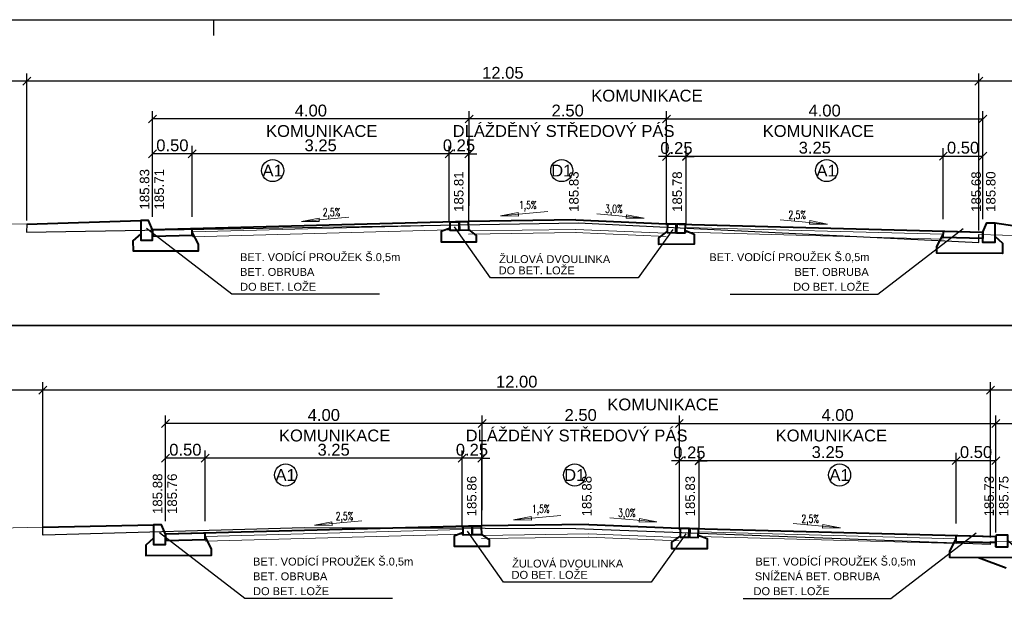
# Model space of a CAD drawing. Extents: x -698823 to -696424, y -1038555 to -1037403.
# Tile 17 of 42: x -697762 to -697750, y -1038263 to -1038255. Entities that reach past the tile are written whole.
import ezdxf
from ezdxf.enums import TextEntityAlignment as Align

# ---------------------------------------------------------------- set-up
doc = ezdxf.new("R2010")
doc.units = 0
for name, color, linetype, lineweight in [('3-řez-kóty návrh', 1, 'Continuous', 25), ('3-řez-kóty stav', 8, 'Continuous', 18), ('3-řez-návrh', 1, 'Continuous', 40), ('3-řez-popis', 7, 'Continuous', 20)]:
    doc.layers.add(name, color=color, linetype=linetype, lineweight=lineweight)
doc.styles.add('arial', font='arial.ttf')
doc.styles.add('TABULKA', font='romans.shx', dxfattribs={"width": 0.7})
doc.dimstyles.new('50', dxfattribs={"dimtxt": 0.15, "dimasz": 0.1, "dimexe": 0.1, "dimexo": 0.2, "dimgap": 0.06, "dimtad": 1, "dimrnd": 0.05, "dimzin": 0, "dimdsep": 46, "dimtxsty": 'arial', "dimblk": 'OBLIQUE', "dimcen": 0.09, "dimadec": 0, "dimazin": 0, "dimtfac": 1, "dimtix": 1, "dimtmove": 0, "dimatfit": 3, "dimldrblk": 'OBLIQUE', "dimfxl": 6, "dimfxlon": 1, "dimtolj": 1, "dimtzin": 0, "dimarcsym": 1})

# ---------------------------------------------------------------- blocks, each defined once
blk = doc.blocks.new('_OBLIQUE')
at = {"color": 0, "linetype": 'ByBlock'}
blk.add_line((-0.5, -0.5), (0.5, 0.5), dxfattribs=at)
blk = doc.blocks.new('*D507')
at = {"layer": '3-řez-kóty stav', "color": 0, "lineweight": -2}
for p, q in [((-697764.318, -1038257.866), (-697764.318, -1038256.013)), ((-697762.31, -1038257.874), (-697762.31, -1038256.013)), ((-697762.31, -1038256.113), (-697764.318, -1038256.113))]:
    blk.add_line(p, q, dxfattribs=at)
at = {"layer": '3-řez-kóty stav', "color": 0, "lineweight": -2, "xscale": 0.1, "yscale": 0.1, "zscale": 0.1}
for p, rotation in [((-697764.318, -1038256.113), 180.0000000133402), ((-697762.31, -1038256.113), 1.334020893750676e-08)]:
    blk.add_blockref('_OBLIQUE', p, dxfattribs=dict(at, rotation=rotation))
at = {"layer": '3-řez-kóty stav', "color": 0, "insert": (-697763.314, -1038256.007), "char_height": 0.15, "attachment_point": 5, "rotation": 0, "style": 'arial'}
blk.add_mtext('\\A1;2.00', dxfattribs=at)
blk = doc.blocks.new('*D508')
at = {"layer": '3-řez-kóty stav', "color": 0, "lineweight": -2}
for p, q in [((-697762.31, -1038257.874), (-697762.31, -1038256.013)), ((-697750.272, -1038258.004), (-697750.272, -1038256.013)), ((-697750.272, -1038256.113), (-697762.31, -1038256.113))]:
    blk.add_line(p, q, dxfattribs=at)
at = {"layer": '3-řez-kóty stav', "color": 0, "lineweight": -2, "xscale": 0.1, "yscale": 0.1, "zscale": 0.1}
for p, rotation in [((-697762.31, -1038256.113), 180.0000000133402), ((-697750.272, -1038256.113), 1.334020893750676e-08)]:
    blk.add_blockref('_OBLIQUE', p, dxfattribs=dict(at, rotation=rotation))
at = {"layer": '3-řez-kóty stav', "color": 0, "insert": (-697756.291, -1038256.007), "char_height": 0.15, "attachment_point": 5, "rotation": 0, "style": 'arial'}
blk.add_mtext('\\A1;12.05', dxfattribs=at)
blk = doc.blocks.new('*D509')
at = {"layer": '3-řez-kóty stav', "color": 0, "lineweight": -2}
for p, q in [((-697750.272, -1038258.004), (-697750.272, -1038256.013)), ((-697747.393, -1038258.084), (-697747.393, -1038256.013)), ((-697747.393, -1038256.113), (-697750.272, -1038256.113))]:
    blk.add_line(p, q, dxfattribs=at)
at = {"layer": '3-řez-kóty stav', "color": 0, "lineweight": -2, "xscale": 0.1, "yscale": 0.1, "zscale": 0.1}
for p, rotation in [((-697750.272, -1038256.113), 180.0000000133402), ((-697747.393, -1038256.113), 1.334020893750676e-08)]:
    blk.add_blockref('_OBLIQUE', p, dxfattribs=dict(at, rotation=rotation))
at = {"layer": '3-řez-kóty stav', "color": 0, "insert": (-697748.832, -1038256.007), "char_height": 0.15, "attachment_point": 5, "rotation": 0, "style": 'arial'}
blk.add_mtext('\\A1;2.90', dxfattribs=at)
blk = doc.blocks.new('*D513')
at = {"layer": '3-řez-kóty návrh', "color": 0, "lineweight": -2}
for p, q in [((-697760.721, -1038257.828), (-697760.721, -1038256.932)), ((-697760.22, -1038257.627), (-697760.22, -1038256.932)), ((-697760.22, -1038257.032), (-697760.721, -1038257.032))]:
    blk.add_line(p, q, dxfattribs=at)
at = {"layer": '3-řez-kóty návrh', "color": 0, "lineweight": -2, "xscale": 0.1, "yscale": 0.1, "zscale": 0.1, "rotation": 180}
blk.add_blockref('_OBLIQUE', (-697760.721, -1038257.032), dxfattribs=at)
at = {"layer": '3-řez-kóty návrh', "color": 0, "lineweight": -2, "xscale": 0.1, "yscale": 0.1, "zscale": 0.1}
blk.add_blockref('_OBLIQUE', (-697760.22, -1038257.032), dxfattribs=at)
at = {"layer": '3-řez-kóty návrh', "color": 0, "insert": (-697760.47, -1038256.925), "char_height": 0.15, "attachment_point": 5, "style": 'arial'}
blk.add_mtext('\\A1;0.50', dxfattribs=at)
blk = doc.blocks.new('*D514')
at = {"layer": '3-řez-kóty návrh', "color": 0, "lineweight": -2}
for p, q in [((-697760.721, -1038257.69), (-697760.721, -1038256.491)), ((-697756.718, -1038257.436), (-697756.718, -1038256.491)), ((-697756.718, -1038256.591), (-697760.721, -1038256.591))]:
    blk.add_line(p, q, dxfattribs=at)
at = {"layer": '3-řez-kóty návrh', "color": 0, "lineweight": -2, "xscale": 0.1, "yscale": 0.1, "zscale": 0.1, "rotation": 180}
blk.add_blockref('_OBLIQUE', (-697760.721, -1038256.591), dxfattribs=at)
at = {"layer": '3-řez-kóty návrh', "color": 0, "lineweight": -2, "xscale": 0.1, "yscale": 0.1, "zscale": 0.1}
blk.add_blockref('_OBLIQUE', (-697756.718, -1038256.591), dxfattribs=at)
at = {"layer": '3-řez-kóty návrh', "color": 0, "insert": (-697758.719, -1038256.485), "char_height": 0.15, "attachment_point": 5, "style": 'arial'}
blk.add_mtext('\\A1;4.00', dxfattribs=at)
blk = doc.blocks.new('*D515')
at = {"layer": '3-řez-kóty návrh', "color": 0, "lineweight": -2}
for p, q in [((-697760.22, -1038257.828), (-697760.22, -1038256.932)), ((-697756.971, -1038257.627), (-697756.971, -1038256.932)), ((-697756.971, -1038257.032), (-697760.22, -1038257.032))]:
    blk.add_line(p, q, dxfattribs=at)
at = {"layer": '3-řez-kóty návrh', "color": 0, "lineweight": -2, "xscale": 0.1, "yscale": 0.1, "zscale": 0.1, "rotation": 180}
blk.add_blockref('_OBLIQUE', (-697760.22, -1038257.032), dxfattribs=at)
at = {"layer": '3-řez-kóty návrh', "color": 0, "lineweight": -2, "xscale": 0.1, "yscale": 0.1, "zscale": 0.1}
blk.add_blockref('_OBLIQUE', (-697756.971, -1038257.032), dxfattribs=at)
at = {"layer": '3-řez-kóty návrh', "color": 0, "insert": (-697758.595, -1038256.925), "char_height": 0.15, "attachment_point": 5, "style": 'arial'}
blk.add_mtext('\\A1;3.25', dxfattribs=at)
blk = doc.blocks.new('*D516')
at = {"layer": '3-řez-kóty návrh', "color": 0, "lineweight": -2}
for p, q in [((-697750.721, -1038257.657), (-697750.721, -1038256.962)), ((-697750.221, -1038257.858), (-697750.221, -1038256.962)), ((-697750.721, -1038257.062), (-697750.221, -1038257.062))]:
    blk.add_line(p, q, dxfattribs=at)
at = {"layer": '3-řez-kóty návrh', "color": 0, "lineweight": -2, "xscale": 0.1, "yscale": 0.1, "zscale": 0.1, "rotation": 180}
blk.add_blockref('_OBLIQUE', (-697750.721, -1038257.062), dxfattribs=at)
at = {"layer": '3-řez-kóty návrh', "color": 0, "lineweight": -2, "xscale": 0.1, "yscale": 0.1, "zscale": 0.1}
blk.add_blockref('_OBLIQUE', (-697750.221, -1038257.062), dxfattribs=at)
at = {"layer": '3-řez-kóty návrh', "color": 0, "insert": (-697750.471, -1038256.955), "char_height": 0.15, "attachment_point": 5, "style": 'arial'}
blk.add_mtext('\\A1;0.50', dxfattribs=at)
blk = doc.blocks.new('*D517')
at = {"layer": '3-řez-kóty návrh', "color": 0, "lineweight": -2}
for p, q in [((-697754.223, -1038257.466), (-697754.223, -1038256.491)), ((-697750.221, -1038257.72), (-697750.221, -1038256.491)), ((-697754.223, -1038256.591), (-697750.221, -1038256.591))]:
    blk.add_line(p, q, dxfattribs=at)
at = {"layer": '3-řez-kóty návrh', "color": 0, "lineweight": -2, "xscale": 0.1, "yscale": 0.1, "zscale": 0.1, "rotation": 180}
blk.add_blockref('_OBLIQUE', (-697754.223, -1038256.591), dxfattribs=at)
at = {"layer": '3-řez-kóty návrh', "color": 0, "lineweight": -2, "xscale": 0.1, "yscale": 0.1, "zscale": 0.1}
blk.add_blockref('_OBLIQUE', (-697750.221, -1038256.591), dxfattribs=at)
at = {"layer": '3-řez-kóty návrh', "color": 0, "insert": (-697752.222, -1038256.485), "char_height": 0.15, "attachment_point": 5, "style": 'arial'}
blk.add_mtext('\\A1;4.00', dxfattribs=at)
blk = doc.blocks.new('*D518')
at = {"layer": '3-řez-kóty návrh', "color": 0, "lineweight": -2}
for p, q in [((-697753.971, -1038257.657), (-697753.971, -1038256.962)), ((-697750.721, -1038257.858), (-697750.721, -1038256.962)), ((-697753.971, -1038257.062), (-697750.721, -1038257.062))]:
    blk.add_line(p, q, dxfattribs=at)
at = {"layer": '3-řez-kóty návrh', "color": 0, "lineweight": -2, "xscale": 0.1, "yscale": 0.1, "zscale": 0.1, "rotation": 180}
blk.add_blockref('_OBLIQUE', (-697753.971, -1038257.062), dxfattribs=at)
at = {"layer": '3-řez-kóty návrh', "color": 0, "lineweight": -2, "xscale": 0.1, "yscale": 0.1, "zscale": 0.1}
blk.add_blockref('_OBLIQUE', (-697750.721, -1038257.062), dxfattribs=at)
at = {"layer": '3-řez-kóty návrh', "color": 0, "insert": (-697752.346, -1038256.955), "char_height": 0.15, "attachment_point": 5, "style": 'arial'}
blk.add_mtext('\\A1;3.25', dxfattribs=at)
blk = doc.blocks.new('*D519')
at = {"layer": '3-řez-kóty návrh', "color": 0, "lineweight": -2}
for p, q in [((-697756.718, -1038257.69), (-697756.718, -1038256.491)), ((-697754.223, -1038257.436), (-697754.223, -1038256.491)), ((-697754.223, -1038256.591), (-697756.718, -1038256.591))]:
    blk.add_line(p, q, dxfattribs=at)
at = {"layer": '3-řez-kóty návrh', "color": 0, "lineweight": -2, "xscale": 0.1, "yscale": 0.1, "zscale": 0.1, "rotation": 180}
blk.add_blockref('_OBLIQUE', (-697756.718, -1038256.591), dxfattribs=at)
at = {"layer": '3-řez-kóty návrh', "color": 0, "lineweight": -2, "xscale": 0.1, "yscale": 0.1, "zscale": 0.1}
blk.add_blockref('_OBLIQUE', (-697754.223, -1038256.591), dxfattribs=at)
at = {"layer": '3-řez-kóty návrh', "color": 0, "insert": (-697755.471, -1038256.485), "char_height": 0.15, "attachment_point": 5, "style": 'arial'}
blk.add_mtext('\\A1;2.50', dxfattribs=at)
blk = doc.blocks.new('*D520')
at = {"layer": '3-řez-kóty návrh', "color": 0, "lineweight": -2}
for p, q in [((-697756.971, -1038257.903), (-697756.971, -1038256.932)), ((-697756.72, -1038257.897), (-697756.72, -1038256.932)), ((-697756.971, -1038257.032), (-697757.071, -1038257.032)), ((-697756.72, -1038257.032), (-697756.971, -1038257.032)), ((-697756.72, -1038257.032), (-697756.62, -1038257.032))]:
    blk.add_line(p, q, dxfattribs=at)
at = {"layer": '3-řez-kóty návrh', "color": 0, "lineweight": -2, "xscale": 0.1, "yscale": 0.1, "zscale": 0.1}
blk.add_blockref('_OBLIQUE', (-697756.971, -1038257.032), dxfattribs=at)
at = {"layer": '3-řez-kóty návrh', "color": 0, "lineweight": -2, "xscale": 0.1, "yscale": 0.1, "zscale": 0.1, "rotation": 180}
blk.add_blockref('_OBLIQUE', (-697756.72, -1038257.032), dxfattribs=at)
at = {"layer": '3-řez-kóty návrh', "color": 0, "insert": (-697756.846, -1038256.925), "char_height": 0.15, "attachment_point": 5, "style": 'arial'}
blk.add_mtext('\\A1;0.25', dxfattribs=at)
blk = doc.blocks.new('*D521')
at = {"layer": '3-řez-kóty návrh', "color": 0, "lineweight": -2}
for p, q in [((-697754.221, -1038257.937), (-697754.221, -1038256.965)), ((-697753.971, -1038257.931), (-697753.971, -1038256.965)), ((-697754.221, -1038257.065), (-697754.321, -1038257.065)), ((-697753.971, -1038257.065), (-697754.221, -1038257.065)), ((-697753.971, -1038257.065), (-697753.871, -1038257.065))]:
    blk.add_line(p, q, dxfattribs=at)
at = {"layer": '3-řez-kóty návrh', "color": 0, "lineweight": -2, "xscale": 0.1, "yscale": 0.1, "zscale": 0.1}
blk.add_blockref('_OBLIQUE', (-697754.221, -1038257.065), dxfattribs=at)
at = {"layer": '3-řez-kóty návrh', "color": 0, "lineweight": -2, "xscale": 0.1, "yscale": 0.1, "zscale": 0.1, "rotation": 180}
blk.add_blockref('_OBLIQUE', (-697753.971, -1038257.065), dxfattribs=at)
at = {"layer": '3-řez-kóty návrh', "color": 0, "insert": (-697754.096, -1038256.959), "char_height": 0.15, "attachment_point": 5, "style": 'arial'}
blk.add_mtext('\\A1;0.25', dxfattribs=at)
blk = doc.blocks.new('*D522')
at = {"layer": '3-řez-kóty stav', "color": 0, "lineweight": -2}
for p, q in [((-697764.303, -1038261.753), (-697764.303, -1038259.923)), ((-697762.107, -1038261.708), (-697762.107, -1038259.923)), ((-697762.107, -1038260.023), (-697764.303, -1038260.023))]:
    blk.add_line(p, q, dxfattribs=at)
at = {"layer": '3-řez-kóty stav', "color": 0, "lineweight": -2, "xscale": 0.1, "yscale": 0.1, "zscale": 0.1}
for p, rotation in [((-697764.303, -1038260.023), 180.0000000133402), ((-697762.107, -1038260.023), 1.334020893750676e-08)]:
    blk.add_blockref('_OBLIQUE', p, dxfattribs=dict(at, rotation=rotation))
at = {"layer": '3-řez-kóty stav', "color": 0, "insert": (-697763.205, -1038259.917), "char_height": 0.15, "attachment_point": 5, "rotation": 0, "style": 'arial'}
blk.add_mtext('\\A1;2.20', dxfattribs=at)
blk = doc.blocks.new('*D524')
at = {"layer": '3-řez-kóty stav', "color": 0, "lineweight": -2}
for p, q in [((-697762.107, -1038261.784), (-697762.107, -1038259.923)), ((-697750.124, -1038261.888), (-697750.124, -1038259.923)), ((-697750.124, -1038260.023), (-697762.107, -1038260.023))]:
    blk.add_line(p, q, dxfattribs=at)
at = {"layer": '3-řez-kóty stav', "color": 0, "lineweight": -2, "xscale": 0.1, "yscale": 0.1, "zscale": 0.1}
for p, rotation in [((-697762.107, -1038260.023), 180.0000000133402), ((-697750.124, -1038260.023), 1.334020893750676e-08)]:
    blk.add_blockref('_OBLIQUE', p, dxfattribs=dict(at, rotation=rotation))
at = {"layer": '3-řez-kóty stav', "color": 0, "insert": (-697756.116, -1038259.917), "char_height": 0.15, "attachment_point": 5, "rotation": 0, "style": 'arial'}
blk.add_mtext('\\A1;12.00', dxfattribs=at)
blk = doc.blocks.new('*D525')
at = {"layer": '3-řez-kóty stav', "color": 0, "lineweight": -2}
for p, q in [((-697750.124, -1038261.888), (-697750.124, -1038259.923)), ((-697747.28, -1038261.918), (-697747.28, -1038259.923)), ((-697747.28, -1038260.023), (-697750.124, -1038260.023))]:
    blk.add_line(p, q, dxfattribs=at)
at = {"layer": '3-řez-kóty stav', "color": 0, "lineweight": -2, "xscale": 0.1, "yscale": 0.1, "zscale": 0.1}
for p, rotation in [((-697750.124, -1038260.023), 180.0000000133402), ((-697747.28, -1038260.023), 1.334020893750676e-08)]:
    blk.add_blockref('_OBLIQUE', p, dxfattribs=dict(at, rotation=rotation))
at = {"layer": '3-řez-kóty stav', "color": 0, "insert": (-697748.702, -1038259.917), "char_height": 0.15, "attachment_point": 5, "rotation": 0, "style": 'arial'}
blk.add_mtext('\\A1;2.85', dxfattribs=at)
blk = doc.blocks.new('*D528')
at = {"layer": '3-řez-kóty návrh', "color": 0, "lineweight": -2}
for p, q in [((-697760.557, -1038261.683), (-697760.557, -1038260.786)), ((-697760.056, -1038260.886), (-697760.557, -1038260.886)), ((-697760.056, -1038261.482), (-697760.056, -1038260.786))]:
    blk.add_line(p, q, dxfattribs=at)
at = {"layer": '3-řez-kóty návrh', "color": 0, "lineweight": -2, "xscale": 0.1, "yscale": 0.1, "zscale": 0.1, "rotation": 180}
blk.add_blockref('_OBLIQUE', (-697760.557, -1038260.886), dxfattribs=at)
at = {"layer": '3-řez-kóty návrh', "color": 0, "lineweight": -2, "xscale": 0.1, "yscale": 0.1, "zscale": 0.1}
blk.add_blockref('_OBLIQUE', (-697760.056, -1038260.886), dxfattribs=at)
at = {"layer": '3-řez-kóty návrh', "color": 0, "insert": (-697760.306, -1038260.779), "char_height": 0.15, "attachment_point": 5, "style": 'arial'}
blk.add_mtext('\\A1;0.50', dxfattribs=at)
blk = doc.blocks.new('*D529')
at = {"layer": '3-řez-kóty návrh', "color": 0, "lineweight": -2}
for p, q in [((-697760.557, -1038261.544), (-697760.557, -1038260.346)), ((-697756.554, -1038261.29), (-697756.554, -1038260.346)), ((-697756.554, -1038260.446), (-697760.557, -1038260.446))]:
    blk.add_line(p, q, dxfattribs=at)
at = {"layer": '3-řez-kóty návrh', "color": 0, "lineweight": -2, "xscale": 0.1, "yscale": 0.1, "zscale": 0.1, "rotation": 180}
blk.add_blockref('_OBLIQUE', (-697760.557, -1038260.446), dxfattribs=at)
at = {"layer": '3-řez-kóty návrh', "color": 0, "lineweight": -2, "xscale": 0.1, "yscale": 0.1, "zscale": 0.1}
blk.add_blockref('_OBLIQUE', (-697756.554, -1038260.446), dxfattribs=at)
at = {"layer": '3-řez-kóty návrh', "color": 0, "insert": (-697758.555, -1038260.339), "char_height": 0.15, "attachment_point": 5, "style": 'arial'}
blk.add_mtext('\\A1;4.00', dxfattribs=at)
blk = doc.blocks.new('*D530')
at = {"layer": '3-řez-kóty návrh', "color": 0, "lineweight": -2}
for p, q in [((-697760.056, -1038261.683), (-697760.056, -1038260.786)), ((-697756.807, -1038260.886), (-697760.056, -1038260.886)), ((-697756.807, -1038261.482), (-697756.807, -1038260.786))]:
    blk.add_line(p, q, dxfattribs=at)
at = {"layer": '3-řez-kóty návrh', "color": 0, "lineweight": -2, "xscale": 0.1, "yscale": 0.1, "zscale": 0.1, "rotation": 180}
blk.add_blockref('_OBLIQUE', (-697760.056, -1038260.886), dxfattribs=at)
at = {"layer": '3-řez-kóty návrh', "color": 0, "lineweight": -2, "xscale": 0.1, "yscale": 0.1, "zscale": 0.1}
blk.add_blockref('_OBLIQUE', (-697756.807, -1038260.886), dxfattribs=at)
at = {"layer": '3-řez-kóty návrh', "color": 0, "insert": (-697758.431, -1038260.779), "char_height": 0.15, "attachment_point": 5, "style": 'arial'}
blk.add_mtext('\\A1;3.25', dxfattribs=at)
blk = doc.blocks.new('*D531')
at = {"layer": '3-řez-kóty návrh', "color": 0, "lineweight": -2}
for p, q in [((-697750.557, -1038261.512), (-697750.557, -1038260.816)), ((-697750.057, -1038261.713), (-697750.057, -1038260.816)), ((-697750.557, -1038260.916), (-697750.057, -1038260.916))]:
    blk.add_line(p, q, dxfattribs=at)
at = {"layer": '3-řez-kóty návrh', "color": 0, "lineweight": -2, "xscale": 0.1, "yscale": 0.1, "zscale": 0.1, "rotation": 180}
blk.add_blockref('_OBLIQUE', (-697750.557, -1038260.916), dxfattribs=at)
at = {"layer": '3-řez-kóty návrh', "color": 0, "lineweight": -2, "xscale": 0.1, "yscale": 0.1, "zscale": 0.1}
blk.add_blockref('_OBLIQUE', (-697750.057, -1038260.916), dxfattribs=at)
at = {"layer": '3-řez-kóty návrh', "color": 0, "insert": (-697750.307, -1038260.809), "char_height": 0.15, "attachment_point": 5, "style": 'arial'}
blk.add_mtext('\\A1;0.50', dxfattribs=at)
blk = doc.blocks.new('*D532')
at = {"layer": '3-řez-kóty návrh', "color": 0, "lineweight": -2}
for p, q in [((-697754.059, -1038261.32), (-697754.059, -1038260.346)), ((-697750.057, -1038261.574), (-697750.057, -1038260.346)), ((-697754.059, -1038260.446), (-697750.057, -1038260.446))]:
    blk.add_line(p, q, dxfattribs=at)
at = {"layer": '3-řez-kóty návrh', "color": 0, "lineweight": -2, "xscale": 0.1, "yscale": 0.1, "zscale": 0.1, "rotation": 180}
blk.add_blockref('_OBLIQUE', (-697754.059, -1038260.446), dxfattribs=at)
at = {"layer": '3-řez-kóty návrh', "color": 0, "lineweight": -2, "xscale": 0.1, "yscale": 0.1, "zscale": 0.1}
blk.add_blockref('_OBLIQUE', (-697750.057, -1038260.446), dxfattribs=at)
at = {"layer": '3-řez-kóty návrh', "color": 0, "insert": (-697752.058, -1038260.339), "char_height": 0.15, "attachment_point": 5, "style": 'arial'}
blk.add_mtext('\\A1;4.00', dxfattribs=at)
blk = doc.blocks.new('*D533')
at = {"layer": '3-řez-kóty návrh', "color": 0, "lineweight": -2}
for p, q in [((-697753.807, -1038261.512), (-697753.807, -1038260.816)), ((-697750.557, -1038261.713), (-697750.557, -1038260.816)), ((-697753.807, -1038260.916), (-697750.557, -1038260.916))]:
    blk.add_line(p, q, dxfattribs=at)
at = {"layer": '3-řez-kóty návrh', "color": 0, "lineweight": -2, "xscale": 0.1, "yscale": 0.1, "zscale": 0.1, "rotation": 180}
blk.add_blockref('_OBLIQUE', (-697753.807, -1038260.916), dxfattribs=at)
at = {"layer": '3-řez-kóty návrh', "color": 0, "lineweight": -2, "xscale": 0.1, "yscale": 0.1, "zscale": 0.1}
blk.add_blockref('_OBLIQUE', (-697750.557, -1038260.916), dxfattribs=at)
at = {"layer": '3-řez-kóty návrh', "color": 0, "insert": (-697752.182, -1038260.809), "char_height": 0.15, "attachment_point": 5, "style": 'arial'}
blk.add_mtext('\\A1;3.25', dxfattribs=at)
blk = doc.blocks.new('*D534')
at = {"layer": '3-řez-kóty návrh', "color": 0, "lineweight": -2}
for p, q in [((-697756.554, -1038261.544), (-697756.554, -1038260.346)), ((-697754.059, -1038261.29), (-697754.059, -1038260.346)), ((-697754.059, -1038260.446), (-697756.554, -1038260.446))]:
    blk.add_line(p, q, dxfattribs=at)
at = {"layer": '3-řez-kóty návrh', "color": 0, "lineweight": -2, "xscale": 0.1, "yscale": 0.1, "zscale": 0.1, "rotation": 180}
blk.add_blockref('_OBLIQUE', (-697756.554, -1038260.446), dxfattribs=at)
at = {"layer": '3-řez-kóty návrh', "color": 0, "lineweight": -2, "xscale": 0.1, "yscale": 0.1, "zscale": 0.1}
blk.add_blockref('_OBLIQUE', (-697754.059, -1038260.446), dxfattribs=at)
at = {"layer": '3-řez-kóty návrh', "color": 0, "insert": (-697755.307, -1038260.339), "char_height": 0.15, "attachment_point": 5, "style": 'arial'}
blk.add_mtext('\\A1;2.50', dxfattribs=at)
blk = doc.blocks.new('*D535')
at = {"layer": '3-řez-kóty návrh', "color": 0, "lineweight": -2}
for p, q in [((-697756.807, -1038260.886), (-697756.907, -1038260.886)), ((-697756.807, -1038261.757), (-697756.807, -1038260.786)), ((-697756.556, -1038260.886), (-697756.807, -1038260.886)), ((-697756.556, -1038261.751), (-697756.556, -1038260.786)), ((-697756.556, -1038260.886), (-697756.456, -1038260.886))]:
    blk.add_line(p, q, dxfattribs=at)
at = {"layer": '3-řez-kóty návrh', "color": 0, "lineweight": -2, "xscale": 0.1, "yscale": 0.1, "zscale": 0.1}
blk.add_blockref('_OBLIQUE', (-697756.807, -1038260.886), dxfattribs=at)
at = {"layer": '3-řez-kóty návrh', "color": 0, "lineweight": -2, "xscale": 0.1, "yscale": 0.1, "zscale": 0.1, "rotation": 180}
blk.add_blockref('_OBLIQUE', (-697756.556, -1038260.886), dxfattribs=at)
at = {"layer": '3-řez-kóty návrh', "color": 0, "insert": (-697756.682, -1038260.779), "char_height": 0.15, "attachment_point": 5, "style": 'arial'}
blk.add_mtext('\\A1;0.25', dxfattribs=at)
blk = doc.blocks.new('*D536')
at = {"layer": '3-řez-kóty návrh', "color": 0, "lineweight": -2}
for p, q in [((-697754.057, -1038261.791), (-697754.057, -1038260.82)), ((-697753.807, -1038261.785), (-697753.807, -1038260.82)), ((-697754.057, -1038260.92), (-697754.157, -1038260.92)), ((-697753.807, -1038260.92), (-697754.057, -1038260.92)), ((-697753.807, -1038260.92), (-697753.707, -1038260.92))]:
    blk.add_line(p, q, dxfattribs=at)
at = {"layer": '3-řez-kóty návrh', "color": 0, "lineweight": -2, "xscale": 0.1, "yscale": 0.1, "zscale": 0.1}
blk.add_blockref('_OBLIQUE', (-697754.057, -1038260.92), dxfattribs=at)
at = {"layer": '3-řez-kóty návrh', "color": 0, "lineweight": -2, "xscale": 0.1, "yscale": 0.1, "zscale": 0.1, "rotation": 180}
blk.add_blockref('_OBLIQUE', (-697753.807, -1038260.92), dxfattribs=at)
at = {"layer": '3-řez-kóty návrh', "color": 0, "insert": (-697753.932, -1038260.813), "char_height": 0.15, "attachment_point": 5, "style": 'arial'}
blk.add_mtext('\\A1;0.25', dxfattribs=at)
blk = doc.blocks.new('*D537')
at = {"layer": '3-řez-kóty návrh', "color": 0, "lineweight": -2}
for p, q in [((-697750.057, -1038261.828), (-697750.057, -1038260.346)), ((-697747.277, -1038261.918), (-697747.277, -1038260.346)), ((-697750.057, -1038260.446), (-697747.277, -1038260.446))]:
    blk.add_line(p, q, dxfattribs=at)
at = {"layer": '3-řez-kóty návrh', "color": 0, "lineweight": -2, "xscale": 0.1, "yscale": 0.1, "zscale": 0.1, "rotation": 180}
blk.add_blockref('_OBLIQUE', (-697750.057, -1038260.446), dxfattribs=at)
at = {"layer": '3-řez-kóty návrh', "color": 0, "lineweight": -2, "xscale": 0.1, "yscale": 0.1, "zscale": 0.1}
blk.add_blockref('_OBLIQUE', (-697747.277, -1038260.446), dxfattribs=at)
at = {"layer": '3-řez-kóty návrh', "color": 0, "insert": (-697748.667, -1038260.339), "char_height": 0.15, "attachment_point": 5, "style": 'arial'}
blk.add_mtext('\\A1;2.80', dxfattribs=at)
blk = doc.blocks.new('5a4')
blk.add_line((-21, 14.85), (-21, 14.65))
blk.add_lwpolyline([(-31.5, 0), (-52.5, 0), (-52.5, 14.85), (0, 14.85), (0, 0), (-31.5, 0)])

msp = doc.modelspace()

# ---------------------------------------------------------------- linework, layer by layer
at = {"layer": '3-řez-kóty návrh'}
for points in [[(-697757.85, -1038258.809), (-697759.718, -1038258.809), (-697760.797, -1038257.977)], [(-697754.14, -1038257.989), (-697754.58, -1038258.601), (-697756.448, -1038258.601), (-697756.903, -1038257.956)], [(-697753.417, -1038258.809), (-697751.55, -1038258.809), (-697750.47, -1038257.977)], [(-697757.686, -1038262.663), (-697759.554, -1038262.663), (-697760.633, -1038261.831)], [(-697753.976, -1038261.843), (-697754.416, -1038262.456), (-697756.284, -1038262.456), (-697756.74, -1038261.81)], [(-697753.253, -1038262.663), (-697751.386, -1038262.663), (-697750.306, -1038261.831)]]:
    msp.add_lwpolyline(points, dxfattribs=at)
for centre in [(-697759.202, -1038257.244), (-697755.546, -1038257.244), (-697752.197, -1038257.244), (-697759.038, -1038261.098), (-697755.382, -1038261.098), (-697752.033, -1038261.098)]:
    msp.add_circle(centre, 0.14, dxfattribs=at)
at = {"layer": '3-řez-kóty stav'}
for p, q in [((-697760.721, -1038257.994), (-697756.977, -1038257.894)), ((-697750.272, -1038258.054), (-697747.393, -1038258.134)), ((-697762.107, -1038261.758), (-697764.303, -1038261.803)), ((-697747.28, -1038261.968), (-697750.124, -1038261.938))]:
    msp.add_line(p, q, dxfattribs=at)
at = {"layer": '3-řez-kóty stav', "lineweight": 30}
for p, q in [((-697755.335, -1038257.904), (-697750.272, -1038258.154)), ((-697750.272, -1038258.154), (-697750.272, -1038258.054)), ((-697762.107, -1038261.858), (-697762.107, -1038261.758)), ((-697758.804, -1038261.768), (-697762.104, -1038261.858)), ((-697755.369, -1038261.778), (-697758.804, -1038261.768)), ((-697750.124, -1038261.978), (-697755.369, -1038261.778)), ((-697750.124, -1038261.978), (-697750.124, -1038261.938))]:
    msp.add_line(p, q, dxfattribs=at)
at = {"layer": '3-řez-kóty stav'}
msp.add_lwpolyline([(-697762.31, -1038258.024), (-697762.31, -1038257.924), (-697764.334, -1038257.914)], dxfattribs=at)
at = {"layer": '3-řez-kóty stav', "lineweight": 30}
msp.add_lwpolyline([(-697762.31, -1038257.924), (-697762.314, -1038258.024), (-697755.335, -1038257.904)], dxfattribs=at)
at = {"layer": '3-řez-návrh', "color": 3}
for p, q in [((-697762.31, -1038257.924), (-697760.871, -1038257.874)), ((-697750.071, -1038257.904), (-697748.832, -1038258.094)), ((-697762.107, -1038261.758), (-697760.707, -1038261.728))]:
    msp.add_line(p, q, dxfattribs=at)
at = {"layer": '3-řez-návrh'}
for p, q in [((-697756.729, -1038257.888), (-697760.721, -1038257.994)), ((-697755.368, -1038257.869), (-697756.729, -1038257.888)), ((-697755.368, -1038257.869), (-697754.221, -1038257.917)), ((-697754.221, -1038257.917), (-697750.221, -1038258.024)), ((-697756.565, -1038261.742), (-697760.557, -1038261.848)), ((-697755.204, -1038261.723), (-697756.565, -1038261.742)), ((-697755.204, -1038261.723), (-697754.057, -1038261.772)), ((-697754.057, -1038261.772), (-697750.057, -1038261.878)), ((-697749.924, -1038262.278), (-697750.274, -1038262.146))]:
    msp.add_line(p, q, dxfattribs=at)
at = {"layer": '3-řez-návrh', "color": 30, "lineweight": 20}
for p, q in [((-697756.968, -1038257.934), (-697760.22, -1038258.021)), ((-697756.967, -1038257.994), (-697760.219, -1038258.081)), ((-697755.367, -1038257.989), (-697756.727, -1038258.008)), ((-697755.373, -1038257.989), (-697754.226, -1038258.037)), ((-697753.975, -1038258.024), (-697750.723, -1038258.111)), ((-697753.973, -1038257.964), (-697750.721, -1038258.051)), ((-697755.366, -1038258.029), (-697756.727, -1038258.048)), ((-697755.375, -1038258.029), (-697754.227, -1038258.077)), ((-697756.804, -1038261.788), (-697760.056, -1038261.875)), ((-697756.803, -1038261.848), (-697760.055, -1038261.935)), ((-697755.203, -1038261.843), (-697756.563, -1038261.862)), ((-697755.202, -1038261.883), (-697756.563, -1038261.902)), ((-697755.211, -1038261.883), (-697754.063, -1038261.931)), ((-697755.209, -1038261.843), (-697754.062, -1038261.891)), ((-697753.811, -1038261.878), (-697750.559, -1038261.965)), ((-697753.809, -1038261.818), (-697750.557, -1038261.905))]:
    msp.add_line(p, q, dxfattribs=at)
at = {"layer": '3-řez-návrh'}
for points in [[(-697760.721, -1038257.994), (-697760.771, -1038257.874), (-697760.871, -1038257.874), (-697760.871, -1038258.124), (-697760.721, -1038258.124)], [(-697756.847, -1038258.002), (-697756.957, -1038258.004), (-697756.959, -1038257.894), (-697756.849, -1038257.892)], [(-697756.727, -1038257.999), (-697756.837, -1038258.002), (-697756.839, -1038257.892), (-697756.729, -1038257.89)], [(-697760.719, -1038258.074), (-697760.219, -1038258.061), (-697760.221, -1038257.981), (-697760.721, -1038257.994)], [(-697754.214, -1038258.03), (-697754.104, -1038258.032), (-697754.101, -1038257.922), (-697754.211, -1038257.92)], [(-697754.094, -1038258.032), (-697753.984, -1038258.034), (-697753.981, -1038257.924), (-697754.091, -1038257.922)], [(-697750.223, -1038258.104), (-697750.723, -1038258.091), (-697750.72, -1038258.011), (-697750.221, -1038258.024)], [(-697750.221, -1038258.024), (-697750.171, -1038257.904), (-697750.071, -1038257.904), (-697750.071, -1038258.154), (-697750.221, -1038258.154)], [(-697760.557, -1038261.848), (-697760.607, -1038261.728), (-697760.707, -1038261.728), (-697760.707, -1038261.978), (-697760.557, -1038261.978)], [(-697756.683, -1038261.856), (-697756.793, -1038261.858), (-697756.795, -1038261.748), (-697756.685, -1038261.746)], [(-697756.563, -1038261.854), (-697756.673, -1038261.856), (-697756.675, -1038261.746), (-697756.565, -1038261.744)], [(-697760.555, -1038261.928), (-697760.055, -1038261.915), (-697760.057, -1038261.835), (-697760.557, -1038261.848)], [(-697754.05, -1038261.884), (-697753.94, -1038261.886), (-697753.937, -1038261.776), (-697754.047, -1038261.774)], [(-697753.93, -1038261.886), (-697753.82, -1038261.889), (-697753.817, -1038261.779), (-697753.927, -1038261.776)], [(-697750.059, -1038261.958), (-697750.559, -1038261.945), (-697750.557, -1038261.865), (-697750.057, -1038261.878)]]:
    msp.add_lwpolyline(points, close=True, dxfattribs=at)
for points in [[(-697760.871, -1038258.043), (-697760.971, -1038258.132), (-697760.968, -1038258.262), (-697760.138, -1038258.26), (-697760.139, -1038258.177), (-697760.22, -1038258.022)], [(-697756.957, -1038257.974), (-697757.07, -1038258.016), (-697757.07, -1038258.147), (-697756.623, -1038258.147), (-697756.623, -1038258.064), (-697756.723, -1038257.991)], [(-697753.983, -1038258.004), (-697753.87, -1038258.047), (-697753.871, -1038258.177), (-697754.317, -1038258.178), (-697754.317, -1038258.094), (-697754.217, -1038258.021)], [(-697750.071, -1038258.073), (-697749.971, -1038258.162), (-697749.974, -1038258.292), (-697750.803, -1038258.29), (-697750.803, -1038258.207), (-697750.721, -1038258.052)], [(-697760.707, -1038261.897), (-697760.807, -1038261.986), (-697760.804, -1038262.117), (-697759.974, -1038262.114), (-697759.975, -1038262.031), (-697760.056, -1038261.876)], [(-697756.793, -1038261.828), (-697756.906, -1038261.871), (-697756.906, -1038262.001), (-697756.459, -1038262.001), (-697756.459, -1038261.918), (-697756.559, -1038261.845)], [(-697753.819, -1038261.859), (-697753.706, -1038261.901), (-697753.707, -1038262.032), (-697754.153, -1038262.032), (-697754.153, -1038261.948), (-697754.053, -1038261.875)], [(-697749.907, -1038261.927), (-697749.807, -1038262.016), (-697749.81, -1038262.147), (-697750.639, -1038262.144), (-697750.639, -1038262.061), (-697750.558, -1038261.906)]]:
    msp.add_lwpolyline(points, dxfattribs=at)
msp.add_lwpolyline([(-697750.057, -1038262.008), (-697750.057, -1038261.878), (-697750.057, -1038262.008), (-697749.907, -1038262.008), (-697749.907, -1038261.858), (-697750.037, -1038261.858, 0.414214), (-697750.057, -1038261.878)], format="xyb", dxfattribs=at)
at = {"layer": '3-řez-popis', "lineweight": 35}
msp.add_line((-697767.088, -1038259.204), (-697745.672, -1038259.204), dxfattribs=at)
at = {"layer": '3-řez-popis', "color": 1}
for points in [[(-697756.321, -1038257.819), (-697756.094, -1038257.821), (-697756.098, -1038257.776), (-697756.321, -1038257.819), (-697755.723, -1038257.764)], [(-697758.838, -1038257.887), (-697758.612, -1038257.889), (-697758.616, -1038257.845), (-697758.838, -1038257.887), (-697758.24, -1038257.833)], [(-697754.506, -1038257.846), (-697754.732, -1038257.848), (-697754.728, -1038257.803), (-697754.506, -1038257.846), (-697755.103, -1038257.791)], [(-697752.187, -1038257.921), (-697752.413, -1038257.923), (-697752.409, -1038257.878), (-697752.187, -1038257.921), (-697752.784, -1038257.867)], [(-697756.157, -1038261.666), (-697755.93, -1038261.668), (-697755.935, -1038261.623), (-697756.157, -1038261.666), (-697755.559, -1038261.612)], [(-697758.674, -1038261.735), (-697758.448, -1038261.737), (-697758.452, -1038261.692), (-697758.674, -1038261.735), (-697758.076, -1038261.68)], [(-697754.342, -1038261.693), (-697754.568, -1038261.695), (-697754.564, -1038261.65), (-697754.342, -1038261.693), (-697754.94, -1038261.639)], [(-697752.023, -1038261.768), (-697752.249, -1038261.77), (-697752.245, -1038261.726), (-697752.023, -1038261.768), (-697752.62, -1038261.714)]]:
    msp.add_lwpolyline(points, dxfattribs=at)

# ---------------------------------------------------------------- block references
at = {"ltscale": 0.1}
msp.add_blockref('5a4', (-697738.952, -1038270.184), dxfattribs=at)

# ---------------------------------------------------------------- texts
at = {"layer": '3-řez-kóty návrh', "style": 'arial'}
for s, p in [('DLÁŽDĚNÝ STŘEDOVÝ PÁS', (-697755.523, -1038256.818)), ('KOMUNIKACE', (-697758.582, -1038256.818)), ('KOMUNIKACE', (-697752.301, -1038256.818)), ('DLÁŽDĚNÝ STŘEDOVÝ PÁS', (-697755.359, -1038260.673)), ('KOMUNIKACE', (-697758.418, -1038260.673)), ('KOMUNIKACE', (-697752.137, -1038260.673))]:
    msp.add_text(s, height=0.15, rotation=0.0051, dxfattribs=at).set_placement(p, align=Align.CENTER)
for s, p in [('A1', (-697759.202, -1038257.244)), ('D1', (-697755.546, -1038257.244)), ('A1', (-697752.197, -1038257.244)), ('A1', (-697759.038, -1038261.098)), ('D1', (-697755.382, -1038261.098)), ('A1', (-697752.033, -1038261.098))]:
    msp.add_text(s, height=0.15, dxfattribs=at).set_placement(p, align=Align.MIDDLE_CENTER)
for s, rotation, p in [('BET. VODÍCÍ PROUŽEK Š.0,5m', 360, (-697759.614, -1038258.39)), ('BET. VODÍCÍ PROUŽEK Š.0,5m', 0, (-697753.68, -1038258.39)), ('ŽULOVÁ DVOULINKA', 360, (-697756.338, -1038258.415)), ('BET. OBRUBA', 360, (-697759.614, -1038258.577)), ('DO BET. LOŽE', 360, (-697756.344, -1038258.558)), ('BET. OBRUBA', 0, (-697752.603, -1038258.577)), ('DO BET. LOŽE', 360, (-697759.614, -1038258.765)), ('DO BET. LOŽE', 0, (-697752.619, -1038258.765)), ('BET. VODÍCÍ PROUŽEK Š.0,5m', 360, (-697759.45, -1038262.244)), ('BET. VODÍCÍ PROUŽEK Š.0,5m', 0, (-697753.097, -1038262.244)), ('ŽULOVÁ DVOULINKA', 360, (-697756.174, -1038262.269)), ('BET. OBRUBA', 360, (-697759.45, -1038262.431)), ('DO BET. LOŽE', 360, (-697756.181, -1038262.412)), ('SNÍŽENÁ BET. OBRUBA', 0, (-697753.104, -1038262.431)), ('DO BET. LOŽE', 360, (-697759.45, -1038262.619)), ('DO BET. LOŽE', 0, (-697753.121, -1038262.619))]:
    msp.add_text(s, height=0.1, rotation=rotation, dxfattribs=at).set_placement(p)
at = {"layer": '3-řez-kóty stav', "style": 'arial'}
for p in [(-697754.469, -1038256.37), (-697754.266, -1038260.28)]:
    msp.add_text('KOMUNIKACE', height=0.15, rotation=0.0051, dxfattribs=at).set_placement(p, align=Align.CENTER)
at = {"layer": '3-řez-popis', "color": 1, "style": 'arial'}
for s, p in [('185.83', (-697760.762, -1038257.481)), ('185.71', (-697760.577, -1038257.481)), ('185.81', (-697756.789, -1038257.511)), ('185.83', (-697755.333, -1038257.511)), ('185.78', (-697754.026, -1038257.511)), ('185.68', (-697750.246, -1038257.511)), ('185.80', (-697750.061, -1038257.511)), ('185.88', (-697760.598, -1038261.336)), ('185.76', (-697760.413, -1038261.336)), ('185.86', (-697756.625, -1038261.366)), ('185.88', (-697755.169, -1038261.366)), ('185.83', (-697753.862, -1038261.366)), ('185.73', (-697750.082, -1038261.366)), ('185.75', (-697749.897, -1038261.366))]:
    msp.add_text(s, height=0.12, rotation=90, dxfattribs=at).set_placement(p, align=Align.CENTER)
at = {"layer": '3-řez-popis', "color": 1, "style": 'TABULKA', "width": 0.7}
for s, p in [('1,5%%%', (-697755.975, -1038257.68)), ('2,5%%%', (-697758.457, -1038257.771)), ('3,0%%%', (-697754.887, -1038257.729)), ('2,5%%%', (-697752.568, -1038257.804)), ('1,5%%%', (-697755.811, -1038261.527)), ('2,5%%%', (-697758.293, -1038261.618)), ('3,0%%%', (-697754.723, -1038261.577)), ('2,5%%%', (-697752.404, -1038261.652))]:
    msp.add_text(s, height=0.1, rotation=0, dxfattribs=at).set_placement(p, align=Align.MIDDLE_CENTER)

# ---------------------------------------------------------------- dimensions: what is measured, and where the dimension line sits
at = {"layer": '3-řez-kóty návrh'}
for base, p1, p2, picture, middle in [((-697760.721, -1038256.591), (-697756.718, -1038257.486), (-697760.721, -1038257.74), '*D514', (-697758.719, -1038256.485)), ((-697756.7178, -1038256.5914), (-697754.2235, -1038257.4857), (-697756.7178, -1038257.7399), '*D519', (-697755.4707, -1038256.4848)), ((-697760.721, -1038257.032), (-697760.22, -1038257.677), (-697760.721, -1038257.878), '*D513', (-697760.47, -1038256.925)), ((-697760.22, -1038257.032), (-697756.971, -1038257.677), (-697760.22, -1038257.878), '*D515', (-697758.595, -1038256.925)), ((-697756.971, -1038257.032), (-697756.72, -1038257.947), (-697756.971, -1038257.953), '*D520', (-697756.846, -1038256.925)), ((-697754.221, -1038257.065), (-697753.971, -1038257.981), (-697754.221, -1038257.987), '*D521', (-697754.096, -1038256.959)), ((-697760.557, -1038260.446), (-697756.554, -1038261.34), (-697760.557, -1038261.594), '*D529', (-697758.555, -1038260.339)), ((-697756.5539, -1038260.4456), (-697754.0595, -1038261.3399), (-697756.5539, -1038261.5942), '*D534', (-697755.3067, -1038260.3391)), ((-697747.277, -1038260.446), (-697750.057, -1038261.878), (-697747.277, -1038261.968), '*D537', (-697748.667, -1038260.339)), ((-697760.557, -1038260.886), (-697760.056, -1038261.532), (-697760.557, -1038261.733), '*D528', (-697760.306, -1038260.779)), ((-697760.056, -1038260.886), (-697756.807, -1038261.532), (-697760.056, -1038261.733), '*D530', (-697758.431, -1038260.779)), ((-697756.807, -1038260.886), (-697756.556, -1038261.801), (-697756.807, -1038261.807), '*D535', (-697756.682, -1038260.779)), ((-697754.057, -1038260.92), (-697753.807, -1038261.835), (-697754.057, -1038261.841), '*D536', (-697753.932, -1038260.813))]:
    dim = msp.add_linear_dim(base=base, p1=p1, p2=p2, dimstyle='50', override={"dimexo": 0.05, "dimgap": 0.03}, dxfattribs=at)
    dim.commit()
    dim.dimension.update_dxf_attribs({"geometry": picture, "text_midpoint": middle})
for base, p1, p2, picture, middle in [((-697750.221, -1038256.591), (-697754.223, -1038257.516), (-697750.221, -1038257.77), '*D517', (-697752.222, -1038256.485)), ((-697750.721, -1038257.062), (-697753.971, -1038257.707), (-697750.721, -1038257.908), '*D518', (-697752.346, -1038256.955)), ((-697750.221, -1038257.062), (-697750.721, -1038257.707), (-697750.221, -1038257.908), '*D516', (-697750.471, -1038256.955)), ((-697750.057, -1038260.446), (-697754.059, -1038261.37), (-697750.057, -1038261.624), '*D532', (-697752.058, -1038260.339)), ((-697750.557, -1038260.916), (-697753.807, -1038261.562), (-697750.557, -1038261.763), '*D533', (-697752.182, -1038260.809)), ((-697750.057, -1038260.916), (-697750.557, -1038261.562), (-697750.057, -1038261.763), '*D531', (-697750.307, -1038260.809))]:
    dim = msp.add_linear_dim(base=base, p1=p1, p2=p2, angle=180, dimstyle='50', override={"dimexo": 0.05, "dimgap": 0.03}, dxfattribs=at)
    dim.commit()
    dim.dimension.update_dxf_attribs({"geometry": picture, "text_midpoint": middle})
at = {"layer": '3-řez-kóty stav'}
for base, p1, p2, picture, middle in [((-697764.318, -1038256.113), (-697762.31, -1038257.924), (-697764.318, -1038257.916), '*D507', (-697763.314, -1038256.007)), ((-697762.31, -1038256.113), (-697750.272, -1038258.054), (-697762.31, -1038257.924), '*D508', (-697756.291, -1038256.007)), ((-697750.272, -1038256.113), (-697747.393, -1038258.134), (-697750.272, -1038258.054), '*D509', (-697748.832, -1038256.007)), ((-697764.303, -1038260.023), (-697762.107, -1038261.758), (-697764.303, -1038261.803), '*D522', (-697763.205, -1038259.917)), ((-697762.107, -1038260.023), (-697750.124, -1038261.938), (-697762.107, -1038261.834), '*D524', (-697756.116, -1038259.917)), ((-697750.124, -1038260.023), (-697747.28, -1038261.968), (-697750.124, -1038261.938), '*D525', (-697748.702, -1038259.917))]:
    dim = msp.add_linear_dim(base=base, p1=p1, p2=p2, angle=0, dimstyle='50', override={"dimexo": 0.05, "dimgap": 0.03}, dxfattribs=at)
    dim.commit()
    dim.dimension.update_dxf_attribs({"geometry": picture, "text_midpoint": middle})

doc.saveas('drawing.dxf')
